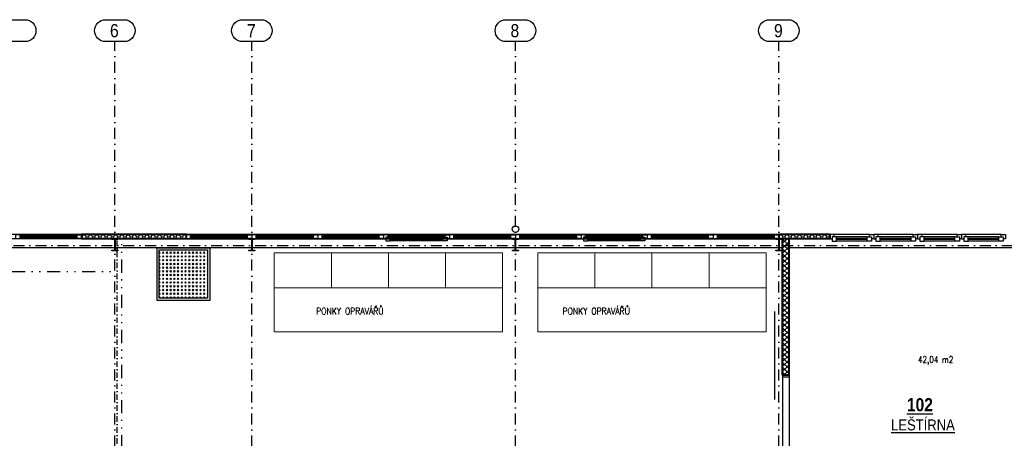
# Model space of a CAD drawing. Header units: millimetres. Extents: x 289644 to 361310, y -188841 to -159734.
# Tile 4 of 7: x 320238 to 342658, y -169266 to -159734. Entities that reach past the tile are written whole.
import ezdxf

# ---------------------------------------------------------------- set-up
doc = ezdxf.new("R2010")
doc.units = ezdxf.units.MM
doc.linetypes.add('DASHDOT', pattern=[0.5, 0.25, -0.125, 0, -0.125])
doc.linetypes.add('DIVIDE', pattern=[8, 3, -1.5, 0.25, -1.5, 0.25, -1.5])
for name, color, linetype in [('IN_C_OSA', 6, 'DASHDOT'), ('IN_C_TENKA', 7, 'Continuous'), ('IN_LEGENDA_M', 3, 'Continuous'), ('IN_NS_CERCHOVAMA', 20, 'DIVIDE'), ('IN_NS_TENKA', 20, 'Continuous'), ('IN_NS_VYPLNE OTVORU', 16, 'Continuous')]:
    doc.layers.add(name, color=color, linetype=linetype)
doc.layers.add('IN_HELP', color=6, linetype='Continuous', plot=False)
for name, color, linetype, lineweight in [('IN_NS_TLUSTA', 1, 'Continuous', 40), ('IN_SLOUPY', 6, 'Continuous', 30), ('IN_SRAFY', 8, 'Continuous', 9)]:
    doc.layers.add(name, color=color, linetype=linetype, lineweight=lineweight)
doc.styles.add('ARIAL', font='arial.ttf')
doc.styles.add('Koty', font='romand.shx', dxfattribs={"width": 0.8})
doc.styles.add('ROMAND', font='romand.shx', dxfattribs={"width": 0.85})
pattern_1 = [(0, (0, -176228.025), (71.4375, 41.2444597), [47.625, -95.25]), (120, (0, -176228.025), (-71.4375, 41.24446), [47.625, -95.25]), (60, (0, -176228.025), (2e-07, 82.4889196), [-95.25, 47.625])]

msp = doc.modelspace()

# ---------------------------------------------------------------- hatches: boundary and pattern name
at = {"layer": 'IN_SRAFY'}
h = msp.add_hatch(dxfattribs=at)
h.set_pattern_fill('HONEY', color=8, scale=15)
h.set_pattern_definition(pattern_1)
h.paths.add_polyline_path([(324025, -164626), (321645, -164626), (321645, -164726), (324025, -164726)])
h = msp.add_hatch(dxfattribs=at)
h.set_pattern_fill('HONEY', color=8, scale=15)
h.set_pattern_definition(pattern_1)
h.paths.add_polyline_path([(338685, -164626), (337525, -164626), (337525, -164726), (337593, -164726), (338685, -164726)])
h = msp.add_hatch(dxfattribs=at)
h.set_pattern_fill('ANSI37', color=8, scale=25)
h.set_pattern_definition([(45, (0, -176228.025), (-56.1266, 56.1266), []), (135, (0, -176228.025), (-56.1266, -56.1266), [])])
h.paths.add_polyline_path([(337760, -164726), (337610, -164726), (337610, -167826), (337760, -167826)])
h = msp.add_hatch(dxfattribs=at)
h.set_pattern_fill('GOST_GLASS', color=8, scale=10)
h.set_pattern_definition([(45, (116107.35, -142741.7), (84.852814, -9e-15), [50, -70]), (45, (116128.565, -142741.7), (84.852814, -9e-15), [20, -100]), (45, (116107.35, -142720.486), (84.852814, -9e-15), [20, -100])])
h.paths.add_polyline_path([(324515, -164976), (323415, -164976), (323415, -166076), (324515, -166076)])

# ---------------------------------------------------------------- linework, layer by layer
at = {"color": 8, "linetype": 'Continuous', "lineweight": 15}
for p, q in [((327335, -165043), (326035, -165043)), ((326035, -165043), (326035, -165843)), ((327335, -165843), (327335, -165043)), ((328635, -165043), (327335, -165043)), ((328635, -165843), (328635, -165043)), ((329935, -165043), (328635, -165043)), ((329935, -165843), (329935, -165043)), ((331235, -165043), (329935, -165043)), ((331235, -165843), (331235, -165043)), ((333335, -165043), (332035, -165043)), ((332035, -165043), (332035, -165843)), ((333335, -165843), (333335, -165043)), ((334635, -165043), (333335, -165043)), ((334635, -165843), (334635, -165043)), ((335935, -165043), (334635, -165043)), ((335935, -165843), (335935, -165043)), ((337235, -165043), (335935, -165043)), ((337235, -165843), (337235, -165043)), ((326035, -165843), (331235, -165843)), ((326035, -165843), (326035, -166843)), ((331235, -166843), (331235, -165843)), ((332035, -165843), (337235, -165843)), ((332035, -165843), (332035, -166843)), ((337235, -166843), (337235, -165843)), ((326035, -166843), (331235, -166843)), ((332035, -166843), (337235, -166843))]:
    msp.add_line(p, q, dxfattribs=at)
at = {"layer": 'IN_C_OSA', "color": 8, "ltscale": 1000}
for p, q in [((322405, -187452), (322405, -160234)), ((325525, -187452), (325525, -160234)), ((331525, -187452), (331525, -160234)), ((337525, -187452), (337525, -160234)), ((291091, -164876), (356093, -164876))]:
    msp.add_line(p, q, dxfattribs=at)
at = {"layer": 'IN_C_OSA', "color": 8, "linetype": 'ByBlock'}
for points in [[(319934, -160234, -1), (319934, -159734), (320357, -159734, -1), (320357, -160234)], [(322194, -160234, -1), (322194, -159734), (322617, -159734, -1), (322617, -160234)], [(325314, -160234, -1), (325314, -159734), (325737, -159734, -1), (325737, -160234)], [(331314, -160234, -1), (331314, -159734), (331737, -159734, -1), (331737, -160234)], [(337314, -160234, -1), (337314, -159734), (337737, -159734, -1), (337737, -160234)]]:
    msp.add_lwpolyline(points, format="xyb", close=True, dxfattribs=at)
at = {"layer": 'IN_C_TENKA', "color": 8}
for p, q in [((321645, -164626), (296145, -164626)), ((321645, -164726), (305095, -164726)), ((337525, -164626), (324025, -164626)), ((324025, -164726), (337525, -164726))]:
    msp.add_line(p, q, dxfattribs=at)
msp.add_circle((331525, -164501), 75, dxfattribs=at)
at = {"layer": 'IN_NS_CERCHOVAMA', "color": 8, "linetype": 'DASHDOT', "ltscale": 500}
msp.add_line((322460, -183896), (322460, -164726), dxfattribs=at)
at = {"layer": 'IN_NS_CERCHOVAMA', "color": 8, "ltscale": 100}
for p, q in [((322560, -183896), (322560, -164726)), ((296060, -165471), (322460, -165471))]:
    msp.add_line(p, q, dxfattribs=at)
at = {"layer": 'IN_NS_TENKA', "color": 8}
for p, q in [((337610, -164926), (296210, -164926)), ((344540, -164926), (337760, -164926))]:
    msp.add_line(p, q, dxfattribs=at)
for points in [[(323365, -164926), (324565, -164926), (324565, -166126), (323365, -166126)], [(323415, -164976), (324515, -164976), (324515, -166076), (323415, -166076)]]:
    msp.add_lwpolyline(points, close=True, dxfattribs=at)
at = {"layer": 'IN_NS_TLUSTA', "color": 8}
for p, q in [((321645, -164626), (321645, -164726)), ((324025, -164626), (321645, -164626)), ((324025, -164726), (321645, -164726)), ((324025, -164626), (324025, -164726)), ((337525, -164626), (337525, -164726)), ((338685, -164626), (337525, -164626)), ((338685, -164726), (337525, -164726)), ((337610, -167826), (337610, -164726)), ((337760, -167826), (337760, -164726)), ((338685, -164626), (338685, -164726)), ((337760, -167826), (337610, -167826))]:
    msp.add_line(p, q, dxfattribs=at)
at = {"layer": 'IN_NS_VYPLNE OTVORU', "color": 8}
for p, q in [((321545, -164636), (320195, -164636)), ((321545, -164666), (320245, -164666)), ((321545, -164686), (320245, -164686)), ((321545, -164716), (320245, -164716)), ((325425, -164636), (324075, -164636)), ((325425, -164666), (324125, -164666)), ((325425, -164686), (324125, -164686)), ((325425, -164716), (324125, -164716)), ((326925, -164636), (325575, -164636)), ((326925, -164666), (325625, -164666)), ((326925, -164686), (325625, -164686)), ((326925, -164716), (325625, -164716)), ((328425, -164636), (327075, -164636)), ((328425, -164666), (327125, -164666)), ((328425, -164686), (327125, -164686)), ((328425, -164716), (327125, -164716)), ((329925, -164636), (328575, -164636)), ((329925, -164666), (328625, -164666)), ((329925, -164686), (328625, -164686)), ((329925, -164716), (328625, -164716)), ((329875, -164686), (328675, -164686)), ((329875, -164716), (328675, -164716)), ((329875, -164736), (328675, -164736)), ((329875, -164766), (328675, -164766)), ((331425, -164636), (330075, -164636)), ((331425, -164666), (330125, -164666)), ((331425, -164686), (330125, -164686)), ((331425, -164716), (330125, -164716)), ((332925, -164636), (331575, -164636)), ((332925, -164666), (331625, -164666)), ((332925, -164686), (331625, -164686)), ((332925, -164716), (331625, -164716)), ((334425, -164636), (333075, -164636)), ((334425, -164666), (333125, -164666)), ((334425, -164686), (333125, -164686)), ((334425, -164716), (333125, -164716)), ((334375, -164686), (333175, -164686)), ((334375, -164716), (333175, -164716)), ((334375, -164736), (333175, -164736)), ((334375, -164766), (333175, -164766)), ((335925, -164636), (334575, -164636)), ((335925, -164666), (334625, -164666)), ((335925, -164686), (334625, -164686)), ((335925, -164716), (334625, -164716)), ((337425, -164636), (336075, -164636)), ((337425, -164666), (336125, -164666)), ((337425, -164686), (336125, -164686)), ((337425, -164716), (336125, -164716)), ((339585, -164626), (338685, -164626)), ((339535, -164676), (338785, -164676)), ((339535, -164716), (338835, -164716)), ((339535, -164736), (338835, -164736)), ((339535, -164776), (338835, -164776)), ((340585, -164626), (339685, -164626)), ((340535, -164676), (339785, -164676)), ((340535, -164716), (339835, -164716)), ((340535, -164736), (339835, -164736)), ((340535, -164776), (339835, -164776)), ((341585, -164626), (340685, -164626)), ((341535, -164676), (340785, -164676)), ((341535, -164716), (340835, -164716)), ((341535, -164736), (340835, -164736)), ((341535, -164776), (340835, -164776)), ((342585, -164626), (341685, -164626)), ((342535, -164676), (341785, -164676)), ((342535, -164716), (341835, -164716)), ((342535, -164736), (341835, -164736)), ((342535, -164776), (341835, -164776)), ((337431, -168381), (337431, -166381)), ((337610, -167826), (337610, -169926)), ((337760, -167876), (337610, -167876)), ((337760, -167826), (337760, -169926))]:
    msp.add_line(p, q, dxfattribs=at)
for points in [[(320245, -164636), (320145, -164636), (320145, -164716), (320245, -164716)], [(321545, -164636), (321645, -164636), (321645, -164716), (321545, -164716)], [(324125, -164636), (324025, -164636), (324025, -164716), (324125, -164716)], [(325425, -164636), (325525, -164636), (325525, -164716), (325425, -164716)], [(325625, -164636), (325525, -164636), (325525, -164716), (325625, -164716)], [(326925, -164636), (327025, -164636), (327025, -164716), (326925, -164716)], [(327125, -164636), (327025, -164636), (327025, -164716), (327125, -164716)], [(328425, -164636), (328525, -164636), (328525, -164716), (328425, -164716)], [(328625, -164636), (328525, -164636), (328525, -164716), (328625, -164716)], [(328675, -164686), (328575, -164686), (328575, -164766), (328675, -164766)], [(329875, -164686), (329975, -164686), (329975, -164766), (329875, -164766)], [(329925, -164636), (330025, -164636), (330025, -164716), (329925, -164716)], [(330125, -164636), (330025, -164636), (330025, -164716), (330125, -164716)], [(331425, -164636), (331525, -164636), (331525, -164716), (331425, -164716)], [(331625, -164636), (331525, -164636), (331525, -164716), (331625, -164716)], [(332925, -164636), (333025, -164636), (333025, -164716), (332925, -164716)], [(333125, -164636), (333025, -164636), (333025, -164716), (333125, -164716)], [(333175, -164686), (333075, -164686), (333075, -164766), (333175, -164766)], [(334375, -164686), (334475, -164686), (334475, -164766), (334375, -164766)], [(334425, -164636), (334525, -164636), (334525, -164716), (334425, -164716)], [(334625, -164636), (334525, -164636), (334525, -164716), (334625, -164716)], [(335925, -164636), (336025, -164636), (336025, -164716), (335925, -164716)], [(336125, -164636), (336025, -164636), (336025, -164716), (336125, -164716)], [(337425, -164636), (337525, -164636), (337525, -164716), (337425, -164716)], [(338835, -164676), (338735, -164676), (338735, -164776), (338835, -164776)], [(339535, -164676), (339635, -164676), (339635, -164776), (339535, -164776)], [(339835, -164676), (339735, -164676), (339735, -164776), (339835, -164776)], [(340535, -164676), (340635, -164676), (340635, -164776), (340535, -164776)], [(340835, -164676), (340735, -164676), (340735, -164776), (340835, -164776)], [(341535, -164676), (341635, -164676), (341635, -164776), (341535, -164776)], [(341835, -164676), (341735, -164676), (341735, -164776), (341835, -164776)], [(342535, -164676), (342635, -164676), (342635, -164776), (342535, -164776)]]:
    msp.add_lwpolyline(points, close=True, dxfattribs=at)
for points in [[(338785, -164676), (338785, -164626), (338685, -164626), (338685, -164726), (338735, -164726)], [(339585, -164676), (339585, -164626), (339685, -164626), (339685, -164726), (339635, -164726)], [(339785, -164676), (339785, -164626), (339685, -164626), (339685, -164726), (339735, -164726)], [(340585, -164676), (340585, -164626), (340685, -164626), (340685, -164726), (340635, -164726)], [(340785, -164676), (340785, -164626), (340685, -164626), (340685, -164726), (340735, -164726)], [(341585, -164676), (341585, -164626), (341685, -164626), (341685, -164726), (341635, -164726)], [(341785, -164676), (341785, -164626), (341685, -164626), (341685, -164726), (341735, -164726)], [(342585, -164676), (342585, -164626), (342685, -164626), (342685, -164726), (342635, -164726)]]:
    msp.add_lwpolyline(points, dxfattribs=at)
at = {"layer": 'IN_SLOUPY', "color": 8}
for points in [[(322402, -164970), (322402, -164751, 0.414214), (322387, -164736), (322338, -164736), (322338, -164726), (322473, -164726), (322473, -164736), (322424, -164736, 0.414214), (322409, -164751), (322409, -164970, 0.414214), (322424, -164985), (322473, -164985), (322473, -164996), (322338, -164996), (322338, -164985), (322387, -164985, 0.414214)], [(325522, -164970), (325522, -164751, 0.414214), (325507, -164736), (325458, -164736), (325458, -164726), (325593, -164726), (325593, -164736), (325544, -164736, 0.414214), (325529, -164751), (325529, -164970, 0.414214), (325544, -164985), (325593, -164985), (325593, -164996), (325458, -164996), (325458, -164985), (325507, -164985, 0.414214)], [(331522, -164970), (331522, -164751, 0.414214), (331507, -164736), (331458, -164736), (331458, -164726), (331593, -164726), (331593, -164736), (331544, -164736, 0.414214), (331529, -164751), (331529, -164970, 0.414214), (331544, -164985), (331593, -164985), (331593, -164996), (331458, -164996), (331458, -164985), (331507, -164985, 0.414214)], [(337522, -164970), (337522, -164751, 0.414214), (337507, -164736), (337458, -164736), (337458, -164726), (337593, -164726), (337593, -164736), (337544, -164736, 0.414214), (337529, -164751), (337529, -164970, 0.414214), (337544, -164985), (337593, -164985), (337593, -164996), (337458, -164996), (337458, -164985), (337507, -164985, 0.414214)]]:
    msp.add_lwpolyline(points, format="xyb", close=True, dxfattribs=at)

# ---------------------------------------------------------------- texts
at = {"color": 8, "char_height": 150, "width": 4736.41, "attachment_point": 7, "style": 'ROMAND'}
for insert in [(326989, -166444), (332599, -166444)]:
    msp.add_mtext('{\\C0;PONKY OPRAVÁŘŮ}', dxfattribs=dict(at, insert=insert))
at = {"layer": 'IN_C_OSA', "color": 8, "linetype": 'ByBlock', "style": 'ARIAL', "width": 0.85}
for s, p in [('6', (322294, -160134)), ('7', (325414, -160134)), ('8', (331414, -160134)), ('9', (337414, -160134))]:
    msp.add_text(s, height=300, dxfattribs=at).set_placement(p)
at = {"layer": 'IN_HELP', "color": 8, "linetype": 'ByBlock', "insert": (340694, -167399), "char_height": 150, "width": 5666.37, "attachment_point": 1, "style": 'Koty'}
msp.add_mtext('\\pt450;42,04 m2', dxfattribs=at)
at = {"layer": 'IN_LEGENDA_M', "color": 8, "insert": (340080, -168836), "char_height": 250, "width": 1280.08, "attachment_point": 1, "style": 'ROMAND'}
msp.add_mtext('{\\fArial|b0|i0|c238|p34;\\LLEŠTÍRNA}', dxfattribs=at)

# ---------------------------------------------------------------- next in the draw order: texts
at = {"layer": 'IN_LEGENDA_M', "color": 8, "insert": (340439, -168351), "char_height": 300, "width": 407.19, "attachment_point": 1, "style": 'ROMAND', "bg_fill": 2}
msp.add_mtext('{\\fArial|b1|i0|c238|p34;\\L102}', dxfattribs=at)

doc.saveas('drawing.dxf')
